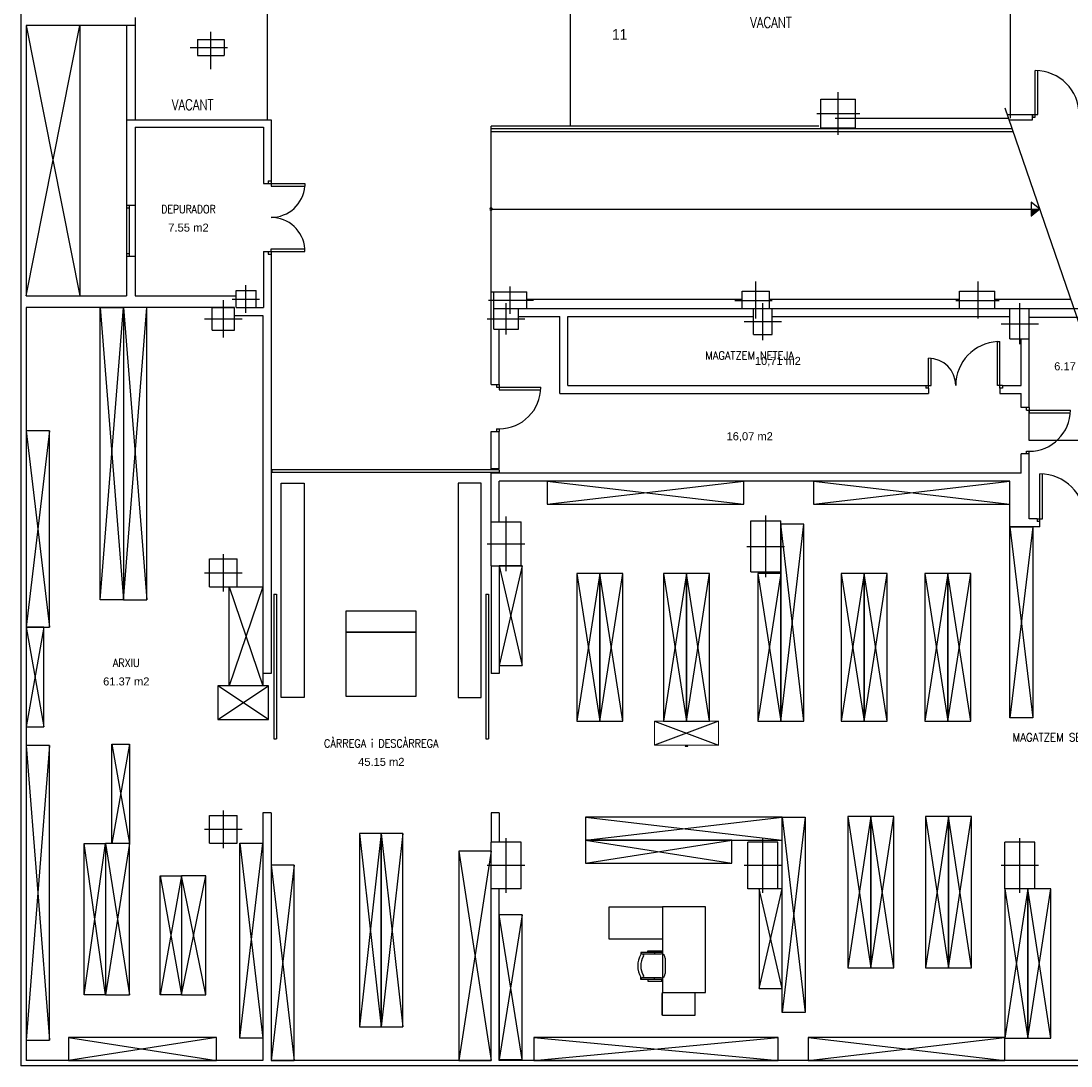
# Model space of a CAD drawing. Header units: metres. Extents: x -1 to 438, y -6 to 52.
# Tile 2 of 5: x 392 to 412, y 14 to 34. Entities that reach past the tile are written whole.
import ezdxf

# ---------------------------------------------------------------- set-up
doc = ezdxf.new("R2010")
doc.units = ezdxf.units.M
doc.linetypes.add('CONTINUA', pattern=[0])
for name, color, linetype, lineweight in [('PS-2 MOBLES ACTUAL', 7, 'CONTINUA', 25), ('PS-2 MURS ACTUAL', 7, 'CONTINUA', 25), ('PS-2 TEXT ACTUAL', 7, 'CONTINUA', 25)]:
    doc.layers.add(name, color=color, linetype=linetype, lineweight=lineweight)
doc.styles.add('ARIAL', font='arial.ttf')
doc.styles.add('SIMPLEX', font='simplex_.ttf')

# ---------------------------------------------------------------- blocks, each defined once
blk = doc.blocks.new('OBJETO_COMPLEJO_2')
at = {"layer": 'PS-2 MURS ACTUAL', "transparency": 33554687}
for start, end in [(90, 270), (270, 90)]:
    blk.add_arc((400.776, 30.086), 0.025, start, end, dxfattribs=at)

msp = doc.modelspace()

# ---------------------------------------------------------------- linework, layer by layer
at = {"layer": 'PS-2 MOBLES ACTUAL', "transparency": 33554687}
for p, q in [((393.476, 28.245), (393.911, 22.785)), ((393.476, 22.785), (393.911, 28.245)), ((393.911, 22.785), (394.346, 28.245)), ((393.911, 28.245), (394.346, 22.785)), ((392.096, 25.945), (392.526, 22.275)), ((392.526, 25.945), (392.096, 22.275)), ((401.826, 24.571), (405.496, 25.001)), ((401.826, 25.001), (405.496, 24.571)), ((406.796, 24.571), (410.466, 25.001)), ((406.796, 25.001), (410.466, 24.571)), ((406.186, 20.521), (406.616, 24.201)), ((406.616, 20.521), (406.186, 24.201)), ((410.896, 24.151), (410.466, 20.581)), ((410.466, 24.151), (410.896, 20.581)), ((400.926, 23.421), (401.356, 21.561)), ((401.356, 23.421), (400.926, 21.561)), ((402.376, 23.281), (402.806, 20.521)), ((402.806, 23.281), (402.376, 20.521)), ((402.806, 20.521), (403.236, 23.281)), ((403.236, 20.521), (402.806, 23.281)), ((403.996, 23.281), (404.426, 20.521)), ((404.426, 23.281), (403.996, 20.521)), ((404.426, 20.521), (404.856, 23.281)), ((404.856, 20.521), (404.426, 23.281)), ((405.756, 23.281), (406.186, 20.521)), ((406.186, 23.281), (405.756, 20.521)), ((407.316, 23.281), (407.746, 20.521)), ((407.746, 23.281), (407.316, 20.521)), ((407.746, 20.521), (408.176, 23.281)), ((408.176, 20.521), (407.746, 23.281)), ((408.876, 23.281), (409.306, 20.521)), ((409.306, 23.281), (408.876, 20.521)), ((409.306, 20.521), (409.736, 23.281)), ((409.736, 20.521), (409.306, 23.281)), ((396.516, 23.031), (395.886, 21.181)), ((395.886, 23.031), (396.516, 21.181)), ((392.096, 22.275), (392.426, 20.415)), ((392.426, 22.275), (392.096, 20.415)), ((396.622, 20.551), (395.672, 21.181)), ((395.672, 20.551), (396.622, 21.181)), ((405.026, 20.521), (403.826, 20.071)), ((403.826, 20.521), (405.026, 20.071)), ((392.096, 20.065), (392.526, 14.561)), ((392.526, 20.065), (392.096, 14.561)), ((393.696, 20.094), (394.026, 18.234)), ((394.026, 20.094), (393.696, 18.234)), ((402.541, 18.301), (406.211, 18.731)), ((402.541, 18.731), (406.211, 18.301)), ((406.211, 18.731), (406.641, 15.081)), ((406.641, 18.731), (406.211, 15.081)), ((407.441, 18.741), (407.871, 15.911)), ((407.871, 18.741), (407.441, 15.911)), ((407.871, 15.911), (408.301, 18.741)), ((408.301, 15.911), (407.871, 18.741)), ((408.891, 18.741), (409.321, 15.911)), ((409.321, 18.741), (408.891, 15.911)), ((409.321, 15.911), (409.751, 18.741)), ((409.751, 15.911), (409.321, 18.741)), ((396.086, 18.241), (396.516, 14.601)), ((396.086, 14.601), (396.516, 18.241)), ((398.316, 18.421), (398.721, 14.811)), ((398.721, 18.421), (398.316, 14.811)), ((398.721, 18.421), (399.126, 14.811)), ((399.126, 18.421), (398.721, 14.811)), ((402.541, 17.871), (405.271, 18.301)), ((402.541, 18.301), (405.271, 17.871)), ((393.576, 15.411), (393.176, 18.234)), ((393.176, 15.411), (393.576, 18.234)), ((393.576, 18.234), (394.026, 15.411)), ((394.026, 18.234), (393.576, 15.411)), ((400.176, 18.091), (400.776, 14.181)), ((400.776, 18.091), (400.176, 14.181)), ((396.666, 17.831), (397.096, 14.181)), ((397.096, 17.831), (396.666, 14.181)), ((394.596, 17.634), (394.996, 15.411)), ((394.996, 17.634), (394.596, 15.411)), ((394.996, 15.411), (395.446, 17.634)), ((395.446, 15.411), (394.996, 17.634)), ((405.781, 15.531), (406.211, 17.391)), ((406.211, 15.531), (405.781, 17.391)), ((410.371, 17.391), (410.801, 14.601)), ((410.801, 17.391), (410.371, 14.601)), ((410.801, 14.601), (411.231, 17.391)), ((411.231, 14.601), (410.801, 17.391)), ((401.356, 14.201), (400.926, 16.901)), ((401.356, 16.901), (400.926, 14.201)), ((392.886, 14.611), (395.646, 14.181)), ((395.646, 14.611), (392.886, 14.181)), ((401.576, 14.181), (406.136, 14.611)), ((401.576, 14.611), (406.136, 14.181)), ((406.701, 14.181), (410.371, 14.611)), ((406.701, 14.611), (410.371, 14.181))]:
    msp.add_line(p, q, dxfattribs=at)
at = {"layer": 'PS-2 MOBLES ACTUAL', "color": 180, "transparency": 33554687}
for p, q in [((403.598, 16.176), (403.951, 16.176)), ((403.831, 16.202), (403.831, 16.176)), ((404.031, 16.096), (404.031, 15.806)), ((403.951, 15.726), (403.598, 15.726)), ((403.831, 15.699), (403.831, 15.726))]:
    msp.add_line(p, q, dxfattribs=at)
at = {"layer": 'PS-2 MOBLES ACTUAL', "transparency": 33554687}
for points in [[(393.476, 28.245), (393.911, 28.245), (393.911, 22.785), (393.476, 22.785), (393.476, 28.245)], [(393.911, 22.785), (394.346, 22.785), (394.346, 28.245), (393.911, 28.245), (393.911, 22.785)], [(392.096, 22.275), (392.526, 22.275), (392.526, 25.945), (392.096, 25.945), (392.096, 22.275)], [(396.854, 24.964), (397.284, 24.964), (397.284, 20.964), (396.854, 20.964), (396.854, 24.964)], [(400.589, 24.964), (400.159, 24.964), (400.159, 20.964), (400.589, 20.964), (400.589, 24.964)], [(405.496, 25.001), (401.826, 25.001), (401.826, 24.571), (405.496, 24.571), (405.496, 25.001)], [(410.466, 25.001), (406.796, 25.001), (406.796, 24.571), (410.466, 24.571), (410.466, 25.001)], [(406.186, 20.521), (406.616, 20.521), (406.616, 24.201), (406.186, 24.201), (406.186, 20.521)], [(410.466, 24.151), (410.896, 24.151), (410.896, 20.581), (410.466, 20.581), (410.466, 24.151)], [(400.926, 21.561), (401.356, 21.561), (401.356, 23.421), (400.926, 23.421), (400.926, 21.561)], [(402.376, 20.521), (402.806, 20.521), (402.806, 23.281), (402.376, 23.281), (402.376, 20.521)], [(402.806, 20.521), (403.236, 20.521), (403.236, 23.281), (402.806, 23.281), (402.806, 20.521)], [(403.996, 20.521), (404.426, 20.521), (404.426, 23.281), (403.996, 23.281), (403.996, 20.521)], [(404.426, 20.521), (404.856, 20.521), (404.856, 23.281), (404.426, 23.281), (404.426, 20.521)], [(405.756, 20.521), (406.186, 20.521), (406.186, 23.281), (405.756, 23.281), (405.756, 20.521)], [(407.316, 20.521), (407.746, 20.521), (407.746, 23.281), (407.316, 23.281), (407.316, 20.521)], [(407.746, 20.521), (408.176, 20.521), (408.176, 23.281), (407.746, 23.281), (407.746, 20.521)], [(408.876, 20.521), (409.306, 20.521), (409.306, 23.281), (408.876, 23.281), (408.876, 20.521)], [(409.306, 20.521), (409.736, 20.521), (409.736, 23.281), (409.306, 23.281), (409.306, 20.521)], [(395.886, 23.031), (396.516, 23.031), (396.516, 21.181), (395.886, 21.181), (395.886, 23.031)], [(399.371, 22.181), (398.071, 22.181), (398.071, 22.581), (399.371, 22.581), (399.371, 22.181)], [(392.096, 20.415), (392.426, 20.415), (392.426, 22.275), (392.096, 22.275), (392.096, 20.415)], [(398.071, 22.181), (399.371, 22.181), (399.371, 20.981), (398.071, 20.981), (398.071, 22.181)], [(395.672, 20.551), (396.622, 20.551), (396.622, 21.181), (395.672, 21.181), (395.672, 20.551)], [(392.096, 14.561), (392.526, 14.561), (392.526, 20.065), (392.096, 20.065), (392.096, 14.561)], [(394.026, 18.234), (393.696, 18.234), (393.696, 20.094), (394.026, 20.094), (394.026, 18.234)], [(406.211, 18.731), (402.541, 18.731), (402.541, 18.301), (406.211, 18.301), (406.211, 18.731)], [(406.641, 15.081), (406.211, 15.081), (406.211, 18.731), (406.641, 18.731), (406.641, 15.081)], [(407.441, 15.911), (407.871, 15.911), (407.871, 18.741), (407.441, 18.741), (407.441, 15.911)], [(407.871, 15.911), (408.301, 15.911), (408.301, 18.741), (407.871, 18.741), (407.871, 15.911)], [(408.891, 15.911), (409.321, 15.911), (409.321, 18.741), (408.891, 18.741), (408.891, 15.911)], [(409.321, 15.911), (409.751, 15.911), (409.751, 18.741), (409.321, 18.741), (409.321, 15.911)], [(396.086, 18.241), (396.516, 18.241), (396.516, 14.601), (396.086, 14.601), (396.086, 18.241)], [(398.721, 18.421), (398.316, 18.421), (398.316, 14.811), (398.721, 14.811), (398.721, 18.421)], [(399.126, 18.421), (398.721, 18.421), (398.721, 14.811), (399.126, 14.811), (399.126, 18.421)], [(405.271, 18.301), (402.541, 18.301), (402.541, 17.871), (405.271, 17.871), (405.271, 18.301)], [(393.576, 15.411), (393.176, 15.411), (393.176, 18.234), (393.576, 18.234), (393.576, 15.411)], [(394.026, 18.234), (393.576, 18.234), (393.576, 15.411), (394.026, 15.411), (394.026, 18.234)], [(400.776, 18.091), (400.176, 18.091), (400.176, 14.181), (400.776, 14.181), (400.776, 18.091)], [(396.666, 14.181), (397.096, 14.181), (397.096, 17.831), (396.666, 17.831), (396.666, 14.181)], [(394.996, 15.411), (394.596, 15.411), (394.596, 17.634), (394.996, 17.634), (394.996, 15.411)], [(395.446, 17.634), (394.996, 17.634), (394.996, 15.411), (395.446, 15.411), (395.446, 17.634)], [(405.781, 15.531), (406.211, 15.531), (406.211, 17.391), (405.781, 17.391), (405.781, 15.531)], [(410.371, 14.601), (410.801, 14.601), (410.801, 17.391), (410.371, 17.391), (410.371, 14.601)], [(410.801, 14.601), (411.231, 14.601), (411.231, 17.391), (410.801, 17.391), (410.801, 14.601)], [(400.926, 14.201), (401.356, 14.201), (401.356, 16.901), (400.926, 16.901), (400.926, 14.201)], [(392.886, 14.181), (395.646, 14.181), (395.646, 14.611), (392.886, 14.611), (392.886, 14.181)], [(406.136, 14.611), (401.576, 14.611), (401.576, 14.181), (406.136, 14.181), (406.136, 14.611)], [(410.371, 14.611), (406.701, 14.611), (406.701, 14.181), (410.371, 14.181), (410.371, 14.611)]]:
    msp.add_lwpolyline(points, close=True, dxfattribs=at)
at = {"layer": 'PS-2 MOBLES ACTUAL', "color": 180, "linetype": 'CONTINUA', "lineweight": 13, "transparency": 33554687}
for points in [[(405.026, 20.521), (403.826, 20.521), (403.826, 20.071), (405.026, 20.071), (405.026, 20.521)], [(405.026, 20.521), (403.826, 20.521), (403.826, 20.071), (405.026, 20.071), (405.026, 20.521)], [(404.426, 20.071), (404.451, 20.046), (404.401, 20.046), (404.426, 20.071)], [(404.426, 20.071), (404.451, 20.046), (404.401, 20.046), (404.426, 20.071)]]:
    msp.add_lwpolyline(points, close=True, dxfattribs=at)
at = {"layer": 'PS-2 MOBLES ACTUAL', "color": 180, "transparency": 33554687}
for points in [[(402.981, 16.451), (402.981, 17.051), (403.981, 17.051), (403.981, 16.451), (402.981, 16.451)], [(403.981, 17.051), (403.981, 15.451), (404.781, 15.451), (404.781, 17.051), (403.981, 17.051)], [(403.975, 15.035), (403.975, 15.435), (403.966, 15.435), (403.966, 15.035), (403.975, 15.035)], [(403.981, 15.023), (403.981, 15.451), (404.581, 15.451), (404.581, 15.023), (403.981, 15.023)]]:
    msp.add_lwpolyline(points, close=True, dxfattribs=at)
for points in [[(403.703, 16.202), (403.703, 16.233), (403.963, 16.233), (403.963, 16.202), (403.573, 16.202), (403.573, 16.162)], [(403.703, 15.699), (403.703, 15.668), (403.963, 15.668), (403.963, 15.699), (403.573, 15.699), (403.573, 15.739)]]:
    msp.add_lwpolyline(points, dxfattribs=at)
for centre, radius, start, end in [((403.933, 15.951), 0.418, 149.5867, 210.4133), ((403.912, 15.951), 0.34, 148.2704, 211.7296), ((403.598, 16.146), 0.03, 327.334, 146.1712), ((403.951, 16.096), 0.08, 0, 90), ((403.598, 15.756), 0.03, 213.8288, 32.666), ((403.951, 15.806), 0.08, 270, 0)]:
    msp.add_arc(centre, radius, start, end, dxfattribs=at)
at = {"layer": 'PS-2 MURS ACTUAL', "transparency": 33554687}
for p, q in [((391.996, 51.581), (391.996, 14.081)), ((394.126, 33.665), (394.126, 33.515)), ((394.126, 33.515), (392.096, 33.515)), ((392.096, 33.515), (392.096, 28.465)), ((395.291, 33.251), (395.791, 33.251)), ((395.291, 33.251), (395.291, 32.951)), ((395.791, 33.251), (395.791, 32.951)), ((395.291, 32.951), (395.791, 32.951)), ((410.94, 31.801), (410.94, 32.671)), ((410.99, 31.851), (410.99, 32.669)), ((406.936, 32.141), (407.586, 32.141)), ((406.936, 31.601), (406.936, 32.141)), ((407.586, 31.601), (407.586, 32.141)), ((407.206, 31.781), (410.444, 31.781)), ((410.42, 31.851), (410.89, 31.851)), ((410.89, 31.751), (410.89, 31.851)), ((410.89, 31.851), (410.89, 31.801)), ((410.89, 31.851), (410.99, 31.851)), ((410.89, 31.801), (410.94, 31.801)), ((393.966, 31.755), (396.666, 31.755)), ((393.966, 31.755), (393.966, 30.158)), ((394.126, 31.615), (396.526, 31.615)), ((394.126, 31.615), (394.126, 30.158)), ((396.526, 31.615), (396.526, 30.565)), ((396.666, 31.755), (396.666, 30.615)), ((400.776, 28.541), (400.776, 31.631)), ((406.896, 31.631), (400.776, 31.631)), ((410.513, 31.581), (400.776, 31.581)), ((406.936, 31.601), (407.586, 31.601)), ((410.455, 31.751), (410.89, 31.751)), ((410.53, 31.531), (400.776, 31.531)), ((396.616, 30.615), (396.616, 30.565)), ((396.616, 30.615), (396.666, 30.615)), ((396.666, 30.615), (396.666, 30.565)), ((396.526, 30.565), (396.616, 30.565)), ((396.616, 30.565), (396.666, 30.565)), ((396.666, 30.565), (397.299, 30.565)), ((396.666, 30.565), (396.666, 30.515)), ((396.666, 30.515), (397.299, 30.515)), ((397.299, 30.565), (397.299, 30.515)), ((410.865, 30.214), (410.867, 29.955)), ((393.966, 30.158), (394.126, 30.158)), ((393.966, 30.158), (393.966, 29.208)), ((393.966, 30.108), (394.016, 30.108)), ((394.016, 30.158), (394.016, 29.208)), ((394.126, 30.158), (394.126, 29.208)), ((400.776, 30.086), (411.027, 30.086)), ((393.966, 29.258), (394.016, 29.258)), ((396.526, 29.295), (396.526, 28.245)), ((396.526, 29.295), (396.616, 29.295)), ((396.616, 29.295), (396.616, 29.245)), ((396.616, 29.295), (396.666, 29.295)), ((396.616, 29.245), (396.666, 29.245)), ((396.666, 29.345), (397.299, 29.345)), ((396.666, 29.295), (396.666, 29.345)), ((396.666, 29.295), (396.666, 29.245)), ((396.666, 29.295), (397.299, 29.295)), ((396.666, 29.245), (396.666, 21.411)), ((397.299, 29.295), (397.299, 29.345)), ((393.966, 29.208), (394.126, 29.208)), ((393.966, 29.208), (393.966, 28.465)), ((394.126, 29.208), (394.126, 28.465)), ((392.096, 28.465), (393.966, 28.465)), ((394.126, 28.465), (396.016, 28.465)), ((396.016, 28.565), (396.386, 28.565)), ((396.016, 28.245), (396.016, 28.565)), ((396.386, 28.245), (396.386, 28.565)), ((400.776, 26.811), (400.776, 28.541)), ((400.776, 28.541), (400.826, 28.541)), ((400.826, 28.541), (401.446, 28.541)), ((400.826, 27.841), (400.826, 28.541)), ((401.446, 28.23), (401.446, 28.541)), ((401.446, 28.23), (401.446, 28.541)), ((405.466, 28.23), (405.466, 28.55)), ((405.466, 28.55), (405.976, 28.55)), ((405.976, 28.23), (405.976, 28.55)), ((409.526, 28.23), (409.526, 28.55)), ((409.526, 28.55), (410.186, 28.55)), ((410.186, 28.23), (410.186, 28.55)), ((395.986, 28.245), (392.096, 28.245)), ((392.096, 28.245), (392.096, 14.181)), ((395.566, 28.245), (395.986, 28.245)), ((395.566, 27.825), (395.566, 28.245)), ((395.986, 27.825), (395.986, 28.245)), ((396.016, 28.245), (396.386, 28.245)), ((396.386, 28.245), (396.526, 28.245)), ((401.446, 28.401), (405.466, 28.401)), ((405.976, 28.401), (409.526, 28.401)), ((410.186, 28.401), (411.605, 28.401)), ((395.986, 28.095), (396.516, 28.095)), ((396.516, 28.095), (396.516, 21.411)), ((400.826, 28.23), (401.446, 28.23)), ((401.286, 27.841), (401.286, 28.23)), ((401.286, 28.08), (402.063, 28.08)), ((401.446, 28.23), (405.466, 28.23)), ((402.063, 26.64), (402.063, 28.08)), ((402.213, 28.08), (405.676, 28.08)), ((402.213, 26.79), (402.213, 28.08)), ((405.466, 28.23), (406.026, 28.23)), ((405.676, 27.74), (405.676, 28.23)), ((406.026, 28.23), (409.526, 28.23)), ((406.026, 27.74), (406.026, 28.23)), ((406.026, 28.08), (410.466, 28.08)), ((409.526, 28.23), (410.186, 28.23)), ((410.186, 28.23), (410.466, 28.23)), ((410.466, 28.23), (410.826, 28.23)), ((410.466, 27.66), (410.466, 28.23)), ((410.826, 28.23), (412.816, 28.23)), ((410.826, 27.66), (410.826, 28.23)), ((412.466, 28.061), (410.826, 28.061)), ((395.566, 27.825), (395.986, 27.825)), ((400.826, 27.841), (401.286, 27.841)), ((400.926, 26.811), (400.926, 27.841)), ((405.676, 27.74), (406.026, 27.74)), ((410.466, 27.66), (410.826, 27.66)), ((410.676, 26.79), (410.676, 27.66)), ((410.826, 26.381), (410.826, 27.66)), ((410.236, 26.79), (410.236, 27.609)), ((410.236, 27.609), (410.276, 27.609)), ((410.276, 26.79), (410.276, 27.609)), ((408.946, 26.74), (408.946, 27.3)), ((408.996, 27.297), (408.946, 27.3)), ((408.996, 26.79), (408.996, 27.297)), ((400.776, 26.811), (400.926, 26.811)), ((400.876, 26.811), (400.876, 26.761)), ((400.876, 26.761), (401.706, 26.761)), ((400.926, 26.811), (400.926, 26.711)), ((400.926, 26.711), (401.706, 26.711)), ((402.213, 26.79), (408.896, 26.79)), ((408.896, 26.79), (408.996, 26.79)), ((408.896, 26.79), (408.896, 26.74)), ((408.946, 26.74), (408.896, 26.74)), ((408.946, 26.74), (408.946, 26.64)), ((410.276, 26.79), (410.236, 26.79)), ((410.276, 26.74), (410.276, 26.79)), ((410.326, 26.79), (410.276, 26.79)), ((410.326, 26.74), (410.276, 26.74)), ((410.276, 26.74), (410.276, 26.64)), ((410.326, 26.79), (410.326, 26.74)), ((410.326, 26.79), (410.676, 26.79)), ((402.063, 26.64), (408.946, 26.64)), ((410.276, 26.64), (410.676, 26.64)), ((410.676, 26.381), (410.676, 26.64)), ((410.826, 26.381), (410.676, 26.381)), ((410.776, 26.331), (410.776, 26.381)), ((410.776, 26.331), (411.596, 26.331)), ((410.826, 26.381), (410.826, 26.281)), ((410.826, 26.281), (411.595, 26.281)), ((400.776, 25.931), (400.926, 25.931)), ((400.776, 25.231), (400.776, 25.931)), ((400.876, 25.981), (400.926, 25.981)), ((400.876, 25.981), (400.876, 25.931)), ((400.926, 25.981), (400.926, 25.931)), ((400.926, 25.231), (400.926, 25.931)), ((410.826, 25.511), (410.676, 25.511)), ((410.676, 25.151), (410.676, 25.511)), ((410.776, 25.561), (410.826, 25.561)), ((410.776, 25.511), (410.776, 25.561)), ((410.826, 25.511), (410.826, 25.561)), ((410.826, 24.301), (410.826, 25.511)), ((400.926, 25.216), (396.679, 25.216)), ((396.679, 25.216), (396.679, 25.166)), ((400.926, 25.166), (396.679, 25.166)), ((400.926, 25.231), (400.776, 25.231)), ((400.776, 24.241), (400.776, 25.151)), ((410.676, 25.151), (400.776, 25.151)), ((400.926, 25.216), (400.926, 25.166)), ((411.026, 24.251), (411.026, 25.141)), ((411.076, 24.301), (411.076, 25.141)), ((410.466, 25.001), (400.926, 25.001)), ((400.926, 24.241), (400.926, 25.001)), ((410.466, 24.151), (410.466, 25.001)), ((400.776, 24.241), (401.336, 24.241)), ((400.776, 23.421), (400.776, 24.241)), ((401.336, 23.421), (401.336, 24.241)), ((405.626, 23.311), (405.626, 24.261)), ((405.626, 24.261), (406.186, 24.261)), ((406.186, 23.311), (406.186, 24.261)), ((411.026, 24.151), (410.466, 24.151)), ((410.976, 24.301), (410.826, 24.301)), ((410.976, 24.301), (410.976, 24.251)), ((410.976, 24.301), (411.076, 24.301)), ((411.026, 24.251), (410.976, 24.251)), ((411.026, 24.151), (411.026, 24.251)), ((395.516, 23.551), (396.036, 23.551)), ((395.516, 23.031), (395.516, 23.551)), ((396.036, 23.031), (396.036, 23.551)), ((400.776, 23.421), (401.336, 23.421)), ((400.776, 23.421), (400.776, 21.411)), ((400.926, 23.421), (400.926, 21.411)), ((405.626, 23.311), (406.186, 23.311)), ((395.516, 23.031), (396.036, 23.031)), ((396.716, 22.89), (396.716, 20.19)), ((396.716, 22.89), (396.766, 22.89)), ((396.766, 22.89), (396.766, 20.19)), ((400.676, 22.89), (400.676, 20.19)), ((400.676, 22.89), (400.726, 22.89)), ((400.726, 22.89), (400.726, 20.19)), ((396.666, 21.411), (396.516, 21.411)), ((400.926, 21.411), (400.776, 21.411)), ((396.716, 20.19), (396.766, 20.19)), ((400.676, 20.19), (400.726, 20.19)), ((395.516, 18.761), (396.036, 18.761)), ((395.516, 18.241), (395.516, 18.761)), ((396.036, 18.241), (396.036, 18.761)), ((396.516, 18.811), (396.516, 14.181)), ((396.666, 18.811), (396.516, 18.811)), ((396.666, 18.811), (396.666, 14.181)), ((400.926, 18.811), (400.776, 18.811)), ((400.776, 18.811), (400.776, 18.261)), ((400.926, 18.811), (400.926, 18.261)), ((395.516, 18.241), (396.036, 18.241)), ((400.776, 17.391), (400.776, 18.261)), ((401.336, 18.261), (400.776, 18.261)), ((401.336, 17.391), (401.336, 18.261)), ((405.571, 17.391), (405.571, 18.261)), ((406.131, 18.261), (405.571, 18.261)), ((406.131, 17.391), (406.131, 18.261)), ((410.371, 17.391), (410.371, 18.261)), ((410.931, 18.261), (410.371, 18.261)), ((410.931, 17.391), (410.931, 18.261)), ((401.336, 17.391), (400.776, 17.391)), ((400.776, 14.181), (400.776, 17.391)), ((400.926, 14.181), (400.926, 17.391)), ((406.131, 17.391), (405.571, 17.391)), ((410.931, 17.391), (410.371, 17.391)), ((396.516, 14.181), (392.096, 14.181)), ((400.776, 14.181), (396.666, 14.181)), ((418.581, 14.181), (400.926, 14.181)), ((424.547, 14.081), (391.996, 14.081))]:
    msp.add_line(p, q, dxfattribs=at)
at = {"layer": 'PS-2 MURS ACTUAL', "color": 180, "linetype": 'CONTINUA', "transparency": 33554687}
for p, q in [((396.596, 51.481), (396.596, 31.755)), ((410.471, 40.761), (410.471, 31.781)), ((402.251, 34.386), (402.251, 31.631)), ((392.096, 28.465), (393.096, 33.515)), ((392.096, 33.515), (393.096, 28.465)), ((393.096, 33.515), (393.096, 28.465)), ((395.541, 32.696), (395.541, 33.396)), ((395.156, 33.101), (395.856, 33.101)), ((407.261, 31.471), (407.261, 32.271)), ((406.861, 31.871), (407.661, 31.871)), ((396.193, 28.145), (396.193, 28.665)), ((401.136, 28.13), (401.136, 28.641)), ((401.136, 28.13), (401.136, 28.641)), ((405.721, 28.043), (405.721, 28.733)), ((409.876, 28.043), (409.876, 28.733)), ((395.776, 27.685), (395.776, 28.385)), ((395.942, 28.405), (396.452, 28.405)), ((400.726, 28.385), (401.566, 28.385)), ((400.726, 28.385), (401.566, 28.385)), ((401.056, 27.741), (401.056, 28.33)), ((405.328, 28.376), (406.028, 28.376)), ((405.851, 27.64), (405.851, 28.33)), ((409.456, 28.376), (410.266, 28.376)), ((410.651, 27.56), (410.651, 28.33)), ((395.426, 28.035), (396.126, 28.035)), ((400.706, 28.035), (401.406, 28.035)), ((405.501, 27.985), (406.201, 27.985)), ((410.301, 27.945), (411.001, 27.945)), ((401.056, 23.321), (401.056, 24.341)), ((405.906, 23.211), (405.906, 24.361)), ((400.706, 23.831), (401.406, 23.831)), ((405.556, 23.786), (406.256, 23.786)), ((395.776, 22.941), (395.776, 23.641)), ((395.426, 23.291), (396.126, 23.291)), ((395.776, 18.151), (395.776, 18.851)), ((395.426, 18.501), (396.126, 18.501)), ((401.056, 17.316), (401.056, 18.336)), ((405.851, 17.316), (405.851, 18.336)), ((410.651, 17.316), (410.651, 18.336)), ((401.406, 17.826), (400.706, 17.826)), ((406.201, 17.826), (405.501, 17.826)), ((411.001, 17.826), (410.301, 17.826))]:
    msp.add_line(p, q, dxfattribs=at)
at = {"layer": 'PS-2 MURS ACTUAL', "color": 180, "transparency": 33554687}
for p, q in [((393.966, 33.515), (393.966, 31.755)), ((394.126, 33.515), (394.126, 31.755))]:
    msp.add_line(p, q, dxfattribs=at)
at = {"layer": 'PS-2 MURS ACTUAL', "linetype": 'CONTINUA', "transparency": 33554687}
for p, q in [((411.785, 27.878), (410.38, 31.967)), ((411.027, 30.086), (410.865, 30.214)), ((411.027, 30.086), (410.867, 29.955)), ((410.826, 25.761), (410.826, 26.331)), ((411.826, 25.761), (410.826, 25.761))]:
    msp.add_line(p, q, dxfattribs=at)
at = {"layer": 'PS-2 MURS ACTUAL', "transparency": 33554687}
for centre, radius, start, end in [((410.94, 31.851), 0.82, 0, 90), ((396.666, 30.565), 0.635, 270, 355.4838), ((410.687, 38.208), 8.139, 271.2603, 272.2995), ((410.687, 38.208), 8.149, 271.2593, 272.2068), ((410.687, 38.208), 8.159, 271.2583, 272.1144), ((410.687, 38.208), 8.169, 271.2573, 272.0224), ((410.687, 38.208), 8.179, 271.2563, 271.9309), ((410.687, 38.208), 8.189, 271.2553, 271.8398), ((410.687, 38.208), 8.199, 271.2542, 271.7491), ((396.666, 29.295), 0.635, 4.5162, 90), ((410.687, 38.208), 8.209, 271.2532, 271.6588), ((410.687, 38.208), 8.219, 271.2522, 271.5689), ((410.687, 38.208), 8.229, 271.2512, 271.4794), ((410.687, 38.208), 8.239, 271.2502, 271.3903), ((410.687, 38.208), 8.249, 271.2492, 271.3016), ((410.276, 26.79), 0.82, 92.796, 180), ((408.946, 26.79), 0.51, 0, 90), ((400.926, 26.761), 0.78, 270, 0), ((410.826, 26.331), 0.77, 270, 0), ((411.026, 24.301), 0.84, 0, 90)]:
    msp.add_arc(centre, radius, start, end, dxfattribs=at)

# ---------------------------------------------------------------- block references
msp.add_blockref('OBJETO_COMPLEJO_2', (0, 0), dxfattribs=at)

# ---------------------------------------------------------------- texts
at = {"layer": 'PS-2 TEXT ACTUAL', "transparency": 33554687}
for s, insert, char_height, width, attachment_point, style in [('\\W0.80;VACANT', (405.618, 33.472), 0.2, 1.0935, 7, 'SIMPLEX'), ('\\W0.80;VACANT', (394.815, 31.935), 0.2, 1.0935, 7, 'SIMPLEX'), ('\\W0.85;DEPURADOR', (395.124, 30.009), 0.15, 1.22557, 8, 'SIMPLEX'), ('\\W1.00;7.55 m2', (395.124, 29.662), 0.15, 0.83506, 8, 'ARIAL'), ('\\W0.90;MAGATZEM NETEJA', (405.607, 27.276), 0.15, 2.03431, 8, 'SIMPLEX'), ('\\W0.98;10,71 m2', (406.133, 27.147), 0.15, 0.95072, 8, 'ARIAL'), ('\\W0.99;6.17 m2', (411.669, 27.072), 0.15, 0.83394, 8, 'ARIAL'), ('\\W0.99;16,07 m2', (405.607, 25.74), 0.15, 0.95166, 8, 'ARIAL'), ('\\W0.87;ARXIU', (393.963, 21.534), 0.15, 0.66881, 8, 'SIMPLEX'), ('\\W0.99;61.37 m2', (393.963, 21.186), 0.15, 0.95166, 8, 'ARIAL'), ('\\W0.88;CÀRREGA i DESCÀRREGA', (398.726, 20.031), 0.15, 2.62305, 8, 'SIMPLEX'), ('\\W0.93;MAGATZEM SERVEI DE PUBLICACIONS', (412.233, 20.144), 0.15, 4.09263, 8, 'SIMPLEX'), ('\\W0.99;45.15 m2', (398.726, 19.684), 0.15, 0.95166, 8, 'ARIAL')]:
    msp.add_mtext(s, dxfattribs=dict(at, insert=insert, char_height=char_height, width=width, attachment_point=attachment_point, style=style))
at = {"layer": 'PS-2 TEXT ACTUAL', "color": 180, "transparency": 33554687, "insert": (403.178, 33.247), "char_height": 0.2, "width": 0.40433, "attachment_point": 8, "style": 'ARIAL'}
msp.add_mtext('\\W0.91;11', dxfattribs=at)

doc.saveas('drawing.dxf')
